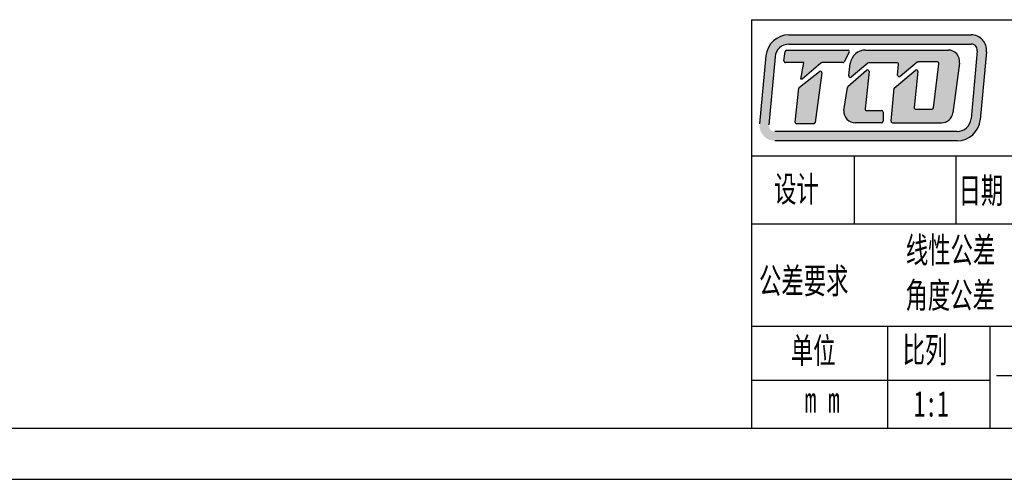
# Model space of a CAD drawing. Header units: millimetres. Extents: x 14311 to 14900, y 137 to 970.
# Tile 1 of 10: x 14542 to 14745, y 137 to 232. Entities that reach past the tile are written whole.
import ezdxf

# ---------------------------------------------------------------- set-up
doc = ezdxf.new("R2010")
doc.units = ezdxf.units.MM
doc.header["$LTSCALE"] = 0.3
doc.layers.add('外框', color=7, linetype='Continuous', lineweight=30)
doc.styles.add('SLDTEXTSTYLE2', font='txt')

# ---------------------------------------------------------------- blocks, each defined once
blk = doc.blocks.new('Y')
at = {"lineweight": 30}
for p, q in [((-4136.76, 2009.27), (-3862.74, 2009.27)), ((-4154.44, 2003.97), (-3857.44, 2003.97)), ((-4154.44, 2003.97), (-3857.44, 2003.97))]:
    blk.add_line(p, q, dxfattribs=at)
blk = doc.blocks.new('W')
blk.add_blockref('Y', (0, 0))

msp = doc.modelspace()

# ---------------------------------------------------------------- hatches: boundary and pattern name
at = {"layer": '外框'}
h = msp.add_hatch(color=256, dxfattribs=at)
h.dxf.hatch_style = 1
h.paths.add_polyline_path([(14738.06, 228.517), (14700.546, 228.517, 0.3871904), (14695.808, 224.201), (14694.498, 210.175, 0.4417631), (14697.657, 206.707), (14735.192, 206.707, 0.3876272), (14739.931, 211.031), (14741.22, 225.054, 0.4413093)])
h.paths.add_polyline_path([(14738.06, 226.613, -0.4413093), (14739.324, 225.228), (14738.036, 211.205, -0.3876272), (14735.192, 208.611), (14697.657, 208.611, -0.4417631), (14696.393, 209.998), (14697.703, 224.023, -0.3871904), (14700.546, 226.613)], flags=16)
h.paths.add_polyline_path([(14712.676, 225.392, -0.5692565), (14712.956, 224.923), (14711.893, 222.962, -0.2751589), (14711.614, 222.796), (14707.336, 222.796, 0.1785487), (14707.13, 222.72), (14703.249, 219.406), (14702.976, 219.406), (14703.596, 222.801), (14699.828, 222.801, -0.4551699), (14699.513, 223.162), (14699.78, 225.087, -0.3736999), (14700.094, 225.36)], flags=0)
h.paths.add_polyline_path([(14706.802, 220.965, -0.6728841), (14707.312, 220.673), (14705.938, 210.497, -0.3754282), (14705.624, 210.223), (14702.153, 210.223, -0.4451596), (14701.837, 210.573), (14702.566, 217.527, -0.2032664), (14702.686, 217.743)], flags=0)
h.paths.add_polyline_path([(14716.325, 225.393), (14733.308, 225.393, -0.4535474), (14735.666, 222.699), (14734.305, 212.479, -0.3759441), (14731.946, 210.414), (14721.876, 210.414, -0.443757), (14721.561, 210.763), (14722.239, 217.541), (14726.597, 221.243, -0.6781546), (14727.118, 220.967), (14726.312, 213.583, 0.4464345), (14726.627, 213.231), (14729.997, 213.231, 0.3783283), (14730.311, 213.509), (14731.443, 222.58, 0.4510331), (14731.128, 222.937), (14727.163, 222.937, 0.1736567), (14726.962, 222.865), (14723.44, 219.971, -0.6630003), (14722.922, 220.243), (14723.105, 222.425, 0.4388203), (14722.788, 222.769), (14717.017, 222.769, 0.1753949), (14716.814, 222.696), (14713.38, 219.835, -0.6807563), (14712.862, 220.118), (14713.177, 222.617, -0.3779258)], flags=0)
h.paths.add_polyline_path([(14712.681, 217.853), (14716.516, 221.224, -0.6841835), (14717.041, 220.952), (14716.208, 213.287, 0.4462884), (14716.523, 212.935), (14719.602, 212.935, -0.4142136), (14719.919, 212.618), (14719.919, 210.731, -0.4142136), (14719.602, 210.414), (14714.219, 210.414, -0.4294817), (14711.842, 212.916), (14712.577, 217.663, -0.1758286)], flags=0)
h.paths.add_polyline_path([(14712.956, 224.923, 0.5692565), (14712.676, 225.392), (14700.094, 225.36, 0.3736999), (14699.78, 225.087), (14699.513, 223.162, 0.4551699), (14699.828, 222.801), (14703.596, 222.801), (14702.976, 219.406), (14703.249, 219.406), (14707.13, 222.72, -0.1785487), (14707.336, 222.796), (14711.614, 222.796, 0.2751589), (14711.893, 222.962)], flags=0)
h.paths.add_polyline_path([(14707.312, 220.673, 0.6728841), (14706.802, 220.965), (14702.686, 217.743, 0.2032664), (14702.566, 217.527), (14701.837, 210.573, 0.4451596), (14702.153, 210.223), (14705.624, 210.223, 0.3754282), (14705.938, 210.497)], flags=0)
h.paths.add_polyline_path([(14717.041, 220.952, 0.6841835), (14716.516, 221.224), (14712.681, 217.853, 0.1758286), (14712.577, 217.663), (14711.842, 212.916, 0.4294817), (14714.219, 210.414), (14719.602, 210.414, 0.4142136), (14719.919, 210.731), (14719.919, 212.618, 0.4142136), (14719.602, 212.935), (14716.523, 212.935, -0.4462884), (14716.208, 213.287)], flags=0)
h.paths.add_polyline_path([(14733.308, 225.393), (14716.325, 225.393, 0.3779258), (14713.177, 222.617), (14712.862, 220.118, 0.6807563), (14713.38, 219.835), (14716.814, 222.696, -0.1753949), (14717.017, 222.769), (14722.788, 222.769, -0.4388203), (14723.105, 222.425), (14722.922, 220.243, 0.6630003), (14723.44, 219.971), (14726.962, 222.865, -0.1736567), (14727.163, 222.937), (14731.128, 222.937, -0.4510331), (14731.443, 222.58), (14730.311, 213.509, -0.3783283), (14729.997, 213.231), (14726.627, 213.231, -0.4464345), (14726.312, 213.583), (14727.118, 220.967, 0.6781546), (14726.597, 221.243), (14722.239, 217.541), (14721.561, 210.763, 0.443757), (14721.876, 210.414), (14731.946, 210.414, 0.3759441), (14734.305, 212.479), (14735.666, 222.699, 0.4535474)], flags=0)
h = msp.add_hatch(color=256, dxfattribs=at)
h.dxf.hatch_style = 1
h.paths.add_polyline_path([(14712.956, 224.923, 0.5692565), (14712.676, 225.392), (14700.094, 225.36, 0.3736999), (14699.78, 225.087), (14699.513, 223.162, 0.4551699), (14699.828, 222.801), (14703.596, 222.801), (14702.976, 219.406), (14703.249, 219.406), (14707.13, 222.72, -0.1785487), (14707.336, 222.796), (14711.614, 222.796, 0.2751589), (14711.893, 222.962)])
h.paths.add_polyline_path([(14707.312, 220.673, 0.6728841), (14706.802, 220.965), (14702.686, 217.743, 0.2032664), (14702.566, 217.527), (14701.837, 210.573, 0.4451596), (14702.153, 210.223), (14705.624, 210.223, 0.3754282), (14705.938, 210.497)])
h.paths.add_polyline_path([(14717.041, 220.952, 0.6841835), (14716.516, 221.224), (14712.681, 217.853, 0.1758286), (14712.577, 217.663), (14711.842, 212.916, 0.4294817), (14714.219, 210.414), (14719.602, 210.414, 0.4142136), (14719.919, 210.731), (14719.919, 212.618, 0.4142136), (14719.602, 212.935), (14716.523, 212.935, -0.4462884), (14716.208, 213.287)])
h.paths.add_polyline_path([(14733.308, 225.393), (14716.325, 225.393, 0.3779258), (14713.177, 222.617), (14712.862, 220.118, 0.6807563), (14713.38, 219.835), (14716.814, 222.696, -0.1753949), (14717.017, 222.769), (14722.788, 222.769, -0.4388203), (14723.105, 222.425), (14722.922, 220.243, 0.6630003), (14723.44, 219.971), (14726.962, 222.865, -0.1736567), (14727.163, 222.937), (14731.128, 222.937, -0.4510331), (14731.443, 222.58), (14730.311, 213.509, -0.3783283), (14729.997, 213.231), (14726.627, 213.231, -0.4464345), (14726.312, 213.583), (14727.118, 220.967, 0.6781546), (14726.597, 221.243), (14722.239, 217.541), (14721.561, 210.763, 0.443757), (14721.876, 210.414), (14731.946, 210.414, 0.3759441), (14734.305, 212.479), (14735.666, 222.699, 0.4535474)])

# ---------------------------------------------------------------- linework, layer by layer
at = {"layer": '外框', "lineweight": 30}
for p, q in [((14692.82, 231.644), (14889.125, 231.644)), ((14692.82, 231.644), (14692.82, 147.513)), ((14699.513, 223.162), (14699.78, 225.087)), ((14695.808, 224.201), (14694.498, 210.175)), ((14697.703, 224.023), (14696.393, 209.998)), ((14713.96, 203.6), (14713.96, 189.578)), ((14734.885, 203.6), (14734.885, 189.578)), ((14692.82, 189.578), (14889.125, 189.578)), ((14692.82, 168.546), (14889.125, 168.546)), ((14720.863, 168.546), (14720.863, 147.513)), ((14741.896, 168.546), (14741.896, 147.513)), ((14743.266, 158.361), (14748.792, 158.361)), ((14692.82, 157.427), (14741.896, 157.427))]:
    msp.add_line(p, q, dxfattribs=at)
at = {"layer": '外框'}
for p, q in [((14700.546, 228.517), (14738.06, 228.517)), ((14700.094, 225.36), (14712.676, 225.392)), ((14700.546, 226.613), (14738.06, 226.613)), ((14716.325, 225.393), (14733.308, 225.393)), ((14739.324, 225.228), (14738.036, 211.205)), ((14712.956, 224.923), (14711.893, 222.962)), ((14741.22, 225.054), (14739.931, 211.031)), ((14703.596, 222.801), (14699.828, 222.801)), ((14702.976, 219.406), (14703.596, 222.801)), ((14707.13, 222.72), (14703.249, 219.406)), ((14711.614, 222.796), (14707.336, 222.796)), ((14712.681, 217.853), (14716.516, 221.224)), ((14712.862, 220.118), (14713.177, 222.617)), ((14716.814, 222.696), (14713.38, 219.835)), ((14722.788, 222.769), (14717.017, 222.769)), ((14722.239, 217.541), (14726.597, 221.243)), ((14722.922, 220.243), (14723.105, 222.425)), ((14726.962, 222.865), (14723.44, 219.971)), ((14731.128, 222.937), (14727.163, 222.937)), ((14730.311, 213.509), (14731.443, 222.58)), ((14735.666, 222.699), (14734.305, 212.479)), ((14702.686, 217.743), (14706.802, 220.965)), ((14703.249, 219.406), (14702.976, 219.406)), ((14707.312, 220.673), (14705.938, 210.497)), ((14717.041, 220.952), (14716.208, 213.287)), ((14727.118, 220.967), (14726.312, 213.583)), ((14701.837, 210.573), (14702.566, 217.527)), ((14711.842, 212.916), (14712.577, 217.663)), ((14721.561, 210.763), (14722.239, 217.541)), ((14716.523, 212.935), (14719.602, 212.935)), ((14726.627, 213.231), (14729.997, 213.231)), ((14719.919, 212.618), (14719.919, 210.731)), ((14705.624, 210.223), (14702.153, 210.223)), ((14719.602, 210.414), (14714.219, 210.414)), ((14721.876, 210.414), (14731.946, 210.414)), ((14735.192, 208.611), (14697.657, 208.611)), ((14735.192, 206.707), (14697.657, 206.707)), ((14692.82, 203.6), (14889.125, 203.6))]:
    msp.add_line(p, q, dxfattribs=at)
for centre, radius, start, end in [((14700.546, 223.758), 4.759, 90, 174.66371), ((14738.06, 225.344), 3.173, 354.75075, 90), ((14700.546, 223.758), 2.855, 90, 174.66371), ((14712.677, 225.074), 0.317, 331.53887, 90.14277), ((14716.325, 222.22), 3.173, 90, 172.81149), ((14733.308, 223.013), 2.379, 352.41382, 90), ((14738.06, 225.344), 1.269, 354.75075, 90), ((14706.998, 220.715), 0.317, 352.31021, 128.05413), ((14707.336, 222.479), 0.317, 90, 130.49363), ((14711.614, 223.114), 0.317, 270, 331.53887), ((14716.726, 220.986), 0.317, 353.7974, 131.31456), ((14717.017, 222.452), 0.317, 90, 129.79279), ((14722.788, 222.452), 0.317, 355.22864, 90), ((14726.803, 221.001), 0.317, 353.76947, 130.34282), ((14727.163, 222.62), 0.317, 90, 129.4062), ((14731.128, 222.62), 0.317, 352.89219, 90), ((14713.177, 220.079), 0.317, 172.81149, 309.79279), ((14723.239, 220.217), 0.317, 175.22864, 309.4062), ((14702.882, 217.494), 0.317, 128.05413, 174.01321), ((14712.891, 217.615), 0.317, 131.31456, 171.20377), ((14714.219, 212.793), 2.379, 177.02945, 270), ((14716.523, 213.252), 0.317, 173.7974, 270), ((14719.602, 212.618), 0.317, 0, 90), ((14726.627, 213.548), 0.317, 173.76947, 270), ((14729.997, 213.548), 0.317, 270, 352.89219), ((14731.946, 212.793), 2.379, 270, 352.41382), ((14735.192, 211.466), 2.855, 270, 354.75075), ((14735.192, 211.466), 4.759, 270, 354.75075), ((14702.153, 210.54), 0.317, 174.01321, 270), ((14705.624, 210.54), 0.317, 270, 352.31021), ((14719.602, 210.731), 0.317, 270, 0), ((14721.876, 210.731), 0.317, 174.28163, 270)]:
    msp.add_arc(centre, radius, start, end, dxfattribs=at)
at = {"layer": '外框', "lineweight": 30}
for centre, start, end in [((14700.095, 225.043), 90.14277, 172.10561), ((14699.828, 223.118), 172.10561, 270)]:
    msp.add_arc(centre, 0.317, start, end, dxfattribs=at)

# ---------------------------------------------------------------- block references
at = {"layer": '外框', "lineweight": 25, "xscale": 1.982879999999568, "yscale": 1.982880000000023, "zscale": 1.98288}
msp.add_blockref('W', (22548.473, -3836.634), dxfattribs=at)

# ---------------------------------------------------------------- texts
at = {"layer": '外框', "style": 'SLDTEXTSTYLE2', "width": 0.67}
for s, p in [('设计', (14697.47, 194.131)), ('日期', (14735.477, 193.843)), ('线性公差', (14724.611, 181.562)), ('公差要求', (14694.371, 175.232)), ('角度公差', (14724.526, 172.258)), ('单位', (14700.936, 160.867)), ('比列', (14723.95, 161.028)), (' m m', (14701.365, 150.746)), ('1:1', (14726.223, 149.903))]:
    msp.add_text(s, height=5.2877, dxfattribs=at).set_placement(p)

doc.saveas('drawing.dxf')
